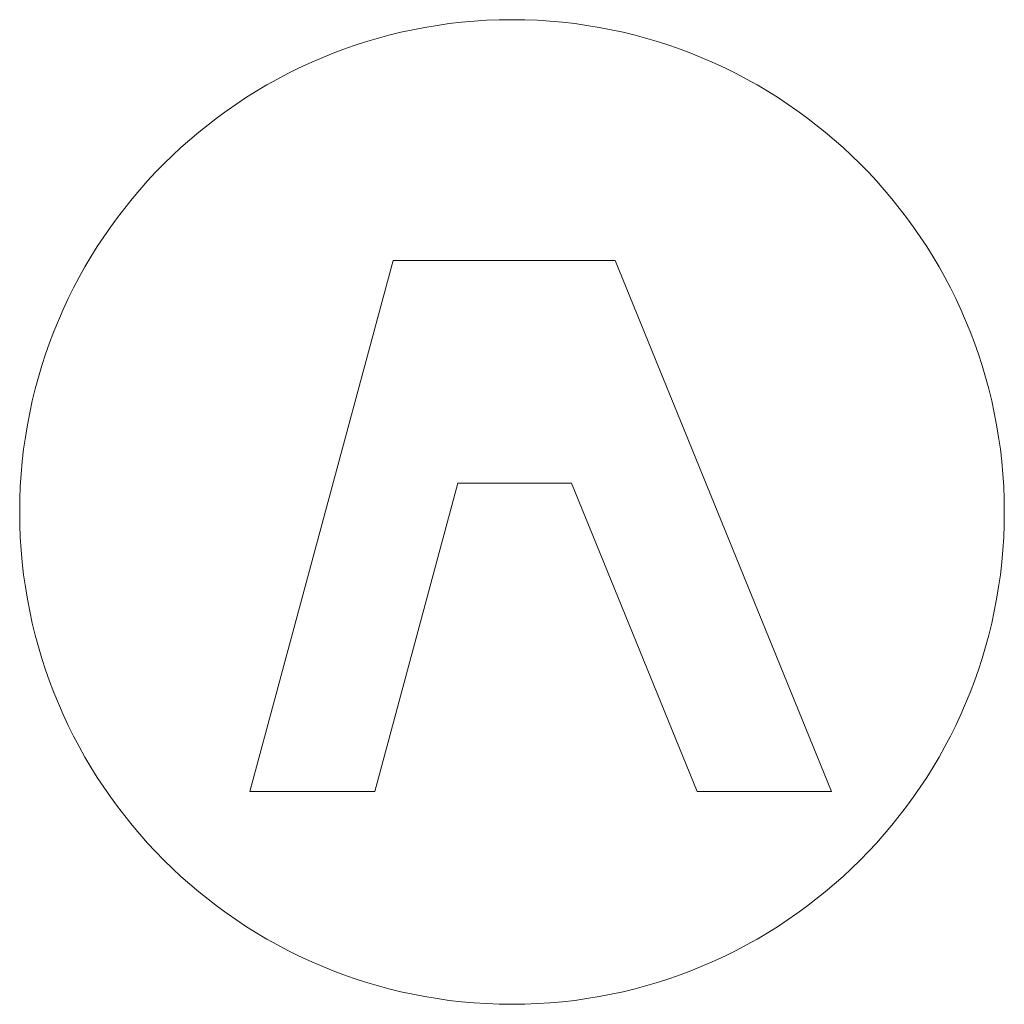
# Model space of a CAD drawing. Header units: millimetres. Extents: x -45 to 45, y -48.5 to 41.5.
import ezdxf

# ---------------------------------------------------------------- set-up
doc = ezdxf.new("R2010")
doc.units = ezdxf.units.MM

msp = doc.modelspace()

# ---------------------------------------------------------------- linework, layer by layer
at = {"color": 7, "linetype": 'Continuous', "lineweight": 15}
for p, q in [((-10.864, 19.53), (-23.956, -29.023)), ((9.417, 19.53), (-10.864, 19.53)), ((29.192, -29.023), (9.417, 19.53)), ((-12.547, -29.023), (-4.947, -0.837)), ((-4.947, -0.837), (5.432, -0.837)), ((5.432, -0.837), (16.912, -29.023)), ((-23.956, -29.023), (-12.547, -29.023)), ((16.912, -29.023), (29.192, -29.023))]:
    msp.add_line(p, q, dxfattribs=at)
msp.add_circle((0, -3.473), 45, dxfattribs=at)

doc.saveas('drawing.dxf')
